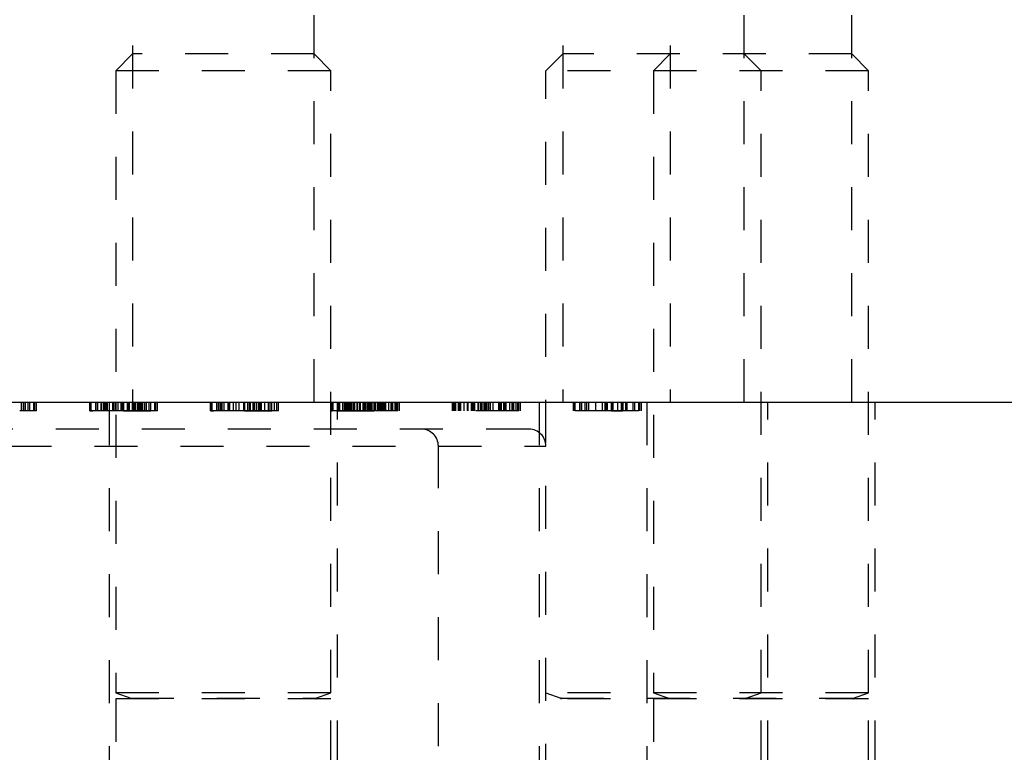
# Model space of a CAD drawing. Header units: inches. Extents: x 1772 to 2706, y -534 to -52.
# Tile 95 of 256: x 1935.56 to 1937.85, y -517.51 to -515.81. Entities that reach past the tile are written whole.
import ezdxf

# ---------------------------------------------------------------- set-up
doc = ezdxf.new("R2010")
doc.units = ezdxf.units.IN
doc.header["$LTSCALE"] = 0.5
doc.header["$MEASUREMENT"] = 0
doc.linetypes.add('HIDDEN', pattern=[0.225, 0.15, -0.075])
doc.layers.add('SID-M-H', color=4, linetype='HIDDEN')
doc.layers.add('SID-M-S', color=105, linetype='Continuous')

msp = doc.modelspace()

# ---------------------------------------------------------------- linework, layer by layer
at = {"layer": 'SID-M-H'}
for p, q in [((1935.82267, -515.06628), (1935.82267, -516.69628)), ((1936.24457, -516.69628), (1936.24457, -515.06628)), ((1936.82267, -515.06628), (1936.82267, -516.69628)), ((1937.07267, -515.06628), (1937.07267, -516.69628)), ((1937.24457, -516.69628), (1937.24457, -515.06628)), ((1937.49457, -516.69628), (1937.49457, -515.06628)), ((1935.82267, -515.88628), (1935.78362, -515.92533)), ((1936.24457, -515.88628), (1935.82267, -515.88628)), ((1936.28362, -515.92533), (1936.24457, -515.88628)), ((1936.82267, -515.88628), (1936.78362, -515.92533)), ((1937.49457, -515.88628), (1936.82267, -515.88628)), ((1937.07267, -515.88628), (1937.03362, -515.92533)), ((1937.28362, -515.92533), (1937.24457, -515.88628)), ((1937.53362, -515.92533), (1937.49457, -515.88628)), ((1936.28362, -515.92533), (1935.78362, -515.92533)), ((1935.78362, -515.92533), (1935.78362, -517.37167)), ((1936.28362, -517.37167), (1936.28362, -515.92533)), ((1937.53362, -515.92533), (1936.78362, -515.92533)), ((1936.78362, -519.39078), (1936.78362, -515.92533)), ((1937.03362, -515.92533), (1937.03362, -517.37167)), ((1937.28362, -517.37167), (1937.28362, -515.92533)), ((1937.53362, -517.37167), (1937.53362, -515.92533)), ((1935.56429, -516.71628), (1935.56429, -516.69628)), ((1935.56468, -516.71628), (1935.56468, -516.69628)), ((1935.56492, -516.71628), (1935.56492, -516.69628)), ((1935.56985, -516.71628), (1935.56985, -516.69628)), ((1935.5739, -516.71628), (1935.5739, -516.69628)), ((1935.58006, -516.71628), (1935.58006, -516.69628)), ((1935.58391, -516.71628), (1935.58391, -516.69628)), ((1935.5932, -516.71628), (1935.5932, -516.69628)), ((1935.59545, -516.71628), (1935.59545, -516.69628)), ((1935.5993, -516.71628), (1935.5993, -516.69628)), ((1935.72285, -516.71628), (1935.72285, -516.69628)), ((1935.72478, -516.71628), (1935.72478, -516.69628)), ((1935.7267, -516.71628), (1935.7267, -516.69628)), ((1935.73728, -516.71628), (1935.73728, -516.69628)), ((1935.73824, -516.71628), (1935.73824, -516.69628)), ((1935.74208, -516.71628), (1935.74208, -516.69628)), ((1935.74978, -516.71628), (1935.74978, -516.69628)), ((1935.75122, -516.71628), (1935.75122, -516.69628)), ((1935.75564, -516.71628), (1935.75564, -516.69628)), ((1935.75864, -516.71628), (1935.75864, -516.69628)), ((1935.76131, -516.71628), (1935.76131, -516.69628)), ((1935.76324, -516.71628), (1935.76324, -516.69628)), ((1935.76345, -516.71628), (1935.76345, -516.69628)), ((1935.76366, -516.71628), (1935.76366, -516.69628)), ((1935.76399, -516.71628), (1935.76399, -516.69628)), ((1935.76812, -516.69628), (1935.76812, -518.13628)), ((1935.7767, -516.71628), (1935.7767, -516.69628)), ((1935.77838, -516.71628), (1935.77838, -516.69628)), ((1935.78211, -516.71628), (1935.78211, -516.69628)), ((1935.78439, -516.71628), (1935.78439, -516.69628)), ((1935.78878, -516.71628), (1935.78878, -516.69628)), ((1935.79593, -516.71628), (1935.79593, -516.69628)), ((1935.79839, -516.71628), (1935.79839, -516.69628)), ((1935.79978, -516.71628), (1935.79978, -516.69628)), ((1935.80104, -516.71628), (1935.80104, -516.69628)), ((1935.8011, -516.71628), (1935.8011, -516.69628)), ((1935.80164, -516.71628), (1935.80164, -516.69628)), ((1935.8017, -516.71628), (1935.8017, -516.69628)), ((1935.80176, -516.71628), (1935.80176, -516.69628)), ((1935.80179, -516.71628), (1935.80179, -516.69628)), ((1935.8023, -516.71628), (1935.8023, -516.69628)), ((1935.80236, -516.71628), (1935.80236, -516.69628)), ((1935.81098, -516.71628), (1935.81098, -516.69628)), ((1935.8111, -516.71628), (1935.8111, -516.69628)), ((1935.81131, -516.71628), (1935.81131, -516.69628)), ((1935.81186, -516.71628), (1935.81186, -516.69628)), ((1935.81324, -516.71628), (1935.81324, -516.69628)), ((1935.81516, -516.71628), (1935.81516, -516.69628)), ((1935.8227, -516.71628), (1935.8227, -516.69628)), ((1935.82574, -516.71628), (1935.82574, -516.69628)), ((1935.82679, -516.71628), (1935.82679, -516.69628)), ((1935.83055, -516.71628), (1935.83055, -516.69628)), ((1935.83475, -516.71628), (1935.83475, -516.69628)), ((1935.83595, -516.71628), (1935.83595, -516.69628)), ((1935.8364, -516.71628), (1935.8364, -516.69628)), ((1935.83646, -516.71628), (1935.83646, -516.69628)), ((1935.83658, -516.71628), (1935.83658, -516.69628)), ((1935.83661, -516.71628), (1935.83661, -516.69628)), ((1935.83824, -516.71628), (1935.83824, -516.69628)), ((1935.84016, -516.71628), (1935.84016, -516.69628)), ((1935.84178, -516.71628), (1935.84178, -516.69628)), ((1935.84449, -516.71628), (1935.84449, -516.69628)), ((1935.84554, -516.71628), (1935.84554, -516.69628)), ((1935.84593, -516.71628), (1935.84593, -516.69628)), ((1935.84617, -516.71628), (1935.84617, -516.69628)), ((1935.8511, -516.71628), (1935.8511, -516.69628)), ((1935.85515, -516.71628), (1935.85515, -516.69628)), ((1935.86131, -516.71628), (1935.86131, -516.69628)), ((1935.86516, -516.71628), (1935.86516, -516.69628)), ((1935.87445, -516.71628), (1935.87445, -516.69628)), ((1935.87466, -516.71628), (1935.87466, -516.69628)), ((1935.8767, -516.71628), (1935.8767, -516.69628)), ((1935.88055, -516.71628), (1935.88055, -516.69628)), ((1936.0041, -516.71628), (1936.0041, -516.69628)), ((1936.00603, -516.71628), (1936.00603, -516.69628)), ((1936.00795, -516.71628), (1936.00795, -516.69628)), ((1936.01853, -516.71628), (1936.01853, -516.69628)), ((1936.01949, -516.71628), (1936.01949, -516.69628)), ((1936.02333, -516.71628), (1936.02333, -516.69628)), ((1936.02715, -516.71628), (1936.02715, -516.69628)), ((1936.03033, -516.71628), (1936.03033, -516.69628)), ((1936.03103, -516.71628), (1936.03103, -516.69628)), ((1936.03556, -516.71628), (1936.03556, -516.69628)), ((1936.04449, -516.71628), (1936.04449, -516.69628)), ((1936.04524, -516.71628), (1936.04524, -516.69628)), ((1936.04641, -516.71628), (1936.04641, -516.69628)), ((1936.04785, -516.71628), (1936.04785, -516.69628)), ((1936.04869, -516.71628), (1936.04869, -516.69628)), ((1936.05696, -516.71628), (1936.05696, -516.69628)), ((1936.05753, -516.71628), (1936.05753, -516.69628)), ((1936.06336, -516.71628), (1936.06336, -516.69628)), ((1936.07003, -516.71628), (1936.07003, -516.69628)), ((1936.08103, -516.71628), (1936.08103, -516.69628)), ((1936.08106, -516.71628), (1936.08106, -516.69628)), ((1936.08109, -516.71628), (1936.08109, -516.69628)), ((1936.08229, -516.71628), (1936.08229, -516.69628)), ((1936.08235, -516.71628), (1936.08235, -516.69628)), ((1936.0828, -516.71628), (1936.0828, -516.69628)), ((1936.08289, -516.71628), (1936.08289, -516.69628)), ((1936.08295, -516.71628), (1936.08295, -516.69628)), ((1936.08301, -516.71628), (1936.08301, -516.69628)), ((1936.08304, -516.71628), (1936.08304, -516.69628)), ((1936.08382, -516.71628), (1936.08382, -516.69628)), ((1936.09064, -516.71628), (1936.09064, -516.69628)), ((1936.09449, -516.71628), (1936.09449, -516.69628)), ((1936.09641, -516.71628), (1936.09641, -516.69628)), ((1936.10311, -516.71628), (1936.10311, -516.69628)), ((1936.10603, -516.71628), (1936.10603, -516.69628)), ((1936.10699, -516.71628), (1936.10699, -516.69628)), ((1936.1118, -516.71628), (1936.1118, -516.69628)), ((1936.116, -516.71628), (1936.116, -516.69628)), ((1936.1172, -516.71628), (1936.1172, -516.69628)), ((1936.11949, -516.71628), (1936.11949, -516.69628)), ((1936.12141, -516.71628), (1936.12141, -516.69628)), ((1936.12261, -516.71628), (1936.12261, -516.69628)), ((1936.13042, -516.71628), (1936.13042, -516.69628)), ((1936.13836, -516.71628), (1936.13836, -516.69628)), ((1936.14256, -516.71628), (1936.14256, -516.69628)), ((1936.14641, -516.71628), (1936.14641, -516.69628)), ((1936.15254, -516.71628), (1936.15254, -516.69628)), ((1936.15795, -516.71628), (1936.15795, -516.69628)), ((1936.1618, -516.71628), (1936.1618, -516.69628)), ((1936.28535, -516.71628), (1936.28535, -516.69628)), ((1936.28728, -516.71628), (1936.28728, -516.69628)), ((1936.2892, -516.71628), (1936.2892, -516.69628)), ((1936.29881, -516.71628), (1936.29881, -516.69628)), ((1936.29912, -518.13628), (1936.29912, -516.69628)), ((1936.29978, -516.71628), (1936.29978, -516.69628)), ((1936.30074, -516.71628), (1936.30074, -516.69628)), ((1936.3023, -516.71628), (1936.3023, -516.69628)), ((1936.30314, -516.71628), (1936.30314, -516.69628)), ((1936.30458, -516.71628), (1936.30458, -516.69628)), ((1936.31158, -516.71628), (1936.31158, -516.69628)), ((1936.31213, -516.71628), (1936.31213, -516.69628)), ((1936.31228, -516.71628), (1936.31228, -516.69628)), ((1936.31612, -516.71628), (1936.31612, -516.69628)), ((1936.31681, -516.71628), (1936.31681, -516.69628)), ((1936.3203, -516.71628), (1936.3203, -516.69628)), ((1936.3206, -516.71628), (1936.3206, -516.69628)), ((1936.32114, -516.71628), (1936.32114, -516.69628)), ((1936.3212, -516.71628), (1936.3212, -516.69628)), ((1936.32147, -516.71628), (1936.32147, -516.69628)), ((1936.32381, -516.71628), (1936.32381, -516.69628)), ((1936.32574, -516.71628), (1936.32574, -516.69628)), ((1936.32649, -516.71628), (1936.32649, -516.69628)), ((1936.32766, -516.71628), (1936.32766, -516.69628)), ((1936.32964, -516.71628), (1936.32964, -516.69628)), ((1936.33049, -516.71628), (1936.33049, -516.69628)), ((1936.33103, -516.71628), (1936.33103, -516.69628)), ((1936.3313, -516.71628), (1936.3313, -516.69628)), ((1936.33508, -516.71628), (1936.33508, -516.69628)), ((1936.33728, -516.71628), (1936.33728, -516.69628)), ((1936.33821, -516.71628), (1936.33821, -516.69628)), ((1936.33878, -516.71628), (1936.33878, -516.69628)), ((1936.3392, -516.71628), (1936.3392, -516.69628)), ((1936.34461, -516.71628), (1936.34461, -516.69628)), ((1936.34497, -516.71628), (1936.34497, -516.69628)), ((1936.34602, -516.71628), (1936.34602, -516.69628)), ((1936.35128, -516.71628), (1936.35128, -516.69628)), ((1936.35266, -516.71628), (1936.35266, -516.69628)), ((1936.35843, -516.71628), (1936.35843, -516.69628)), ((1936.36035, -516.71628), (1936.36035, -516.69628)), ((1936.36104, -516.71628), (1936.36104, -516.69628)), ((1936.36228, -516.71628), (1936.36228, -516.69628)), ((1936.36354, -516.71628), (1936.36354, -516.69628)), ((1936.3636, -516.71628), (1936.3636, -516.69628)), ((1936.36405, -516.71628), (1936.36405, -516.69628)), ((1936.36414, -516.71628), (1936.36414, -516.69628)), ((1936.3642, -516.71628), (1936.3642, -516.69628)), ((1936.36426, -516.71628), (1936.36426, -516.69628)), ((1936.36429, -516.71628), (1936.36429, -516.69628)), ((1936.36507, -516.71628), (1936.36507, -516.69628)), ((1936.36871, -516.71628), (1936.36871, -516.69628)), ((1936.37189, -516.71628), (1936.37189, -516.69628)), ((1936.37231, -516.71628), (1936.37231, -516.69628)), ((1936.3736, -516.71628), (1936.3736, -516.69628)), ((1936.37381, -516.71628), (1936.37381, -516.69628)), ((1936.3743, -516.71628), (1936.3743, -516.69628)), ((1936.3746, -516.71628), (1936.3746, -516.69628)), ((1936.37574, -516.71628), (1936.37574, -516.69628)), ((1936.37766, -516.71628), (1936.37766, -516.69628)), ((1936.37985, -516.71628), (1936.37985, -516.69628)), ((1936.38436, -516.71628), (1936.38436, -516.69628)), ((1936.38728, -516.71628), (1936.38728, -516.69628)), ((1936.38824, -516.71628), (1936.38824, -516.69628)), ((1936.39305, -516.71628), (1936.39305, -516.69628)), ((1936.39587, -516.71628), (1936.39587, -516.69628)), ((1936.39704, -516.71628), (1936.39704, -516.69628)), ((1936.39725, -516.71628), (1936.39725, -516.69628)), ((1936.39737, -516.71628), (1936.39737, -516.69628)), ((1936.39812, -516.71628), (1936.39812, -516.69628)), ((1936.39845, -516.71628), (1936.39845, -516.69628)), ((1936.39908, -516.71628), (1936.39908, -516.69628)), ((1936.39911, -516.71628), (1936.39911, -516.69628)), ((1936.40074, -516.71628), (1936.40074, -516.69628)), ((1936.40266, -516.71628), (1936.40266, -516.69628)), ((1936.40428, -516.71628), (1936.40428, -516.69628)), ((1936.40549, -516.71628), (1936.40549, -516.69628)), ((1936.40579, -516.71628), (1936.40579, -516.69628)), ((1936.40624, -516.71628), (1936.40624, -516.69628)), ((1936.40696, -516.71628), (1936.40696, -516.69628)), ((1936.40699, -516.71628), (1936.40699, -516.69628)), ((1936.40993, -516.71628), (1936.40993, -516.69628)), ((1936.41167, -516.71628), (1936.41167, -516.69628)), ((1936.41805, -516.71628), (1936.41805, -516.69628)), ((1936.42381, -516.71628), (1936.42381, -516.69628)), ((1936.42508, -516.71628), (1936.42508, -516.69628)), ((1936.42766, -516.71628), (1936.42766, -516.69628)), ((1936.43343, -516.71628), (1936.43343, -516.69628)), ((1936.4349, -516.71628), (1936.4349, -516.69628)), ((1936.43716, -516.71628), (1936.43716, -516.69628)), ((1936.4392, -516.71628), (1936.4392, -516.69628)), ((1936.44305, -516.71628), (1936.44305, -516.69628)), ((1936.53362, -518.69628), (1936.53362, -516.69628)), ((1936.5666, -516.71628), (1936.5666, -516.69628)), ((1936.56853, -516.71628), (1936.56853, -516.69628)), ((1936.57045, -516.71628), (1936.57045, -516.69628)), ((1936.573, -516.71628), (1936.573, -516.69628)), ((1936.57408, -516.71628), (1936.57408, -516.69628)), ((1936.58006, -516.71628), (1936.58006, -516.69628)), ((1936.58103, -516.71628), (1936.58103, -516.69628)), ((1936.58199, -516.71628), (1936.58199, -516.69628)), ((1936.58307, -516.71628), (1936.58307, -516.69628)), ((1936.58355, -516.71628), (1936.58355, -516.69628)), ((1936.58439, -516.71628), (1936.58439, -516.69628)), ((1936.58583, -516.71628), (1936.58583, -516.69628)), ((1936.59338, -516.71628), (1936.59338, -516.69628)), ((1936.59353, -516.71628), (1936.59353, -516.69628)), ((1936.60155, -516.71628), (1936.60155, -516.69628)), ((1936.60185, -516.71628), (1936.60185, -516.69628)), ((1936.60239, -516.71628), (1936.60239, -516.69628)), ((1936.60245, -516.71628), (1936.60245, -516.69628)), ((1936.60272, -516.71628), (1936.60272, -516.69628)), ((1936.61089, -516.71628), (1936.61089, -516.69628)), ((1936.61246, -516.71628), (1936.61246, -516.69628)), ((1936.61291, -516.71628), (1936.61291, -516.69628)), ((1936.61387, -516.71628), (1936.61387, -516.69628)), ((1936.61414, -516.71628), (1936.61414, -516.69628)), ((1936.61633, -516.71628), (1936.61633, -516.69628)), ((1936.61853, -516.71628), (1936.61853, -516.69628)), ((1936.62586, -516.71628), (1936.62586, -516.69628)), ((1936.62622, -516.71628), (1936.62622, -516.69628)), ((1936.62727, -516.71628), (1936.62727, -516.69628)), ((1936.63253, -516.71628), (1936.63253, -516.69628)), ((1936.63391, -516.71628), (1936.63391, -516.69628)), ((1936.63415, -516.71628), (1936.63415, -516.69628)), ((1936.63505, -516.71628), (1936.63505, -516.69628)), ((1936.63968, -516.71628), (1936.63968, -516.69628)), ((1936.64214, -516.71628), (1936.64214, -516.69628)), ((1936.64229, -516.71628), (1936.64229, -516.69628)), ((1936.64479, -516.71628), (1936.64479, -516.69628)), ((1936.64485, -516.71628), (1936.64485, -516.69628)), ((1936.64545, -516.71628), (1936.64545, -516.69628)), ((1936.64551, -516.71628), (1936.64551, -516.69628)), ((1936.64554, -516.71628), (1936.64554, -516.69628)), ((1936.6493, -516.71628), (1936.6493, -516.69628)), ((1936.64996, -516.71628), (1936.64996, -516.69628)), ((1936.65356, -516.71628), (1936.65356, -516.69628)), ((1936.65401, -516.71628), (1936.65401, -516.69628)), ((1936.65473, -516.71628), (1936.65473, -516.69628)), ((1936.65485, -516.71628), (1936.65485, -516.69628)), ((1936.65506, -516.71628), (1936.65506, -516.69628)), ((1936.66083, -516.71628), (1936.66083, -516.69628)), ((1936.6611, -516.71628), (1936.6611, -516.69628)), ((1936.6743, -516.71628), (1936.6743, -516.69628)), ((1936.67712, -516.71628), (1936.67712, -516.69628)), ((1936.6782, -516.71628), (1936.6782, -516.69628)), ((1936.67835, -516.71628), (1936.67835, -516.69628)), ((1936.6785, -516.71628), (1936.6785, -516.69628)), ((1936.6791, -516.71628), (1936.6791, -516.69628)), ((1936.67937, -516.71628), (1936.67937, -516.69628)), ((1936.6797, -516.71628), (1936.6797, -516.69628)), ((1936.68015, -516.71628), (1936.68015, -516.69628)), ((1936.68021, -516.71628), (1936.68021, -516.69628)), ((1936.68033, -516.71628), (1936.68033, -516.69628)), ((1936.68036, -516.71628), (1936.68036, -516.69628)), ((1936.68538, -516.71628), (1936.68538, -516.69628)), ((1936.68559, -516.71628), (1936.68559, -516.69628)), ((1936.6858, -516.71628), (1936.6858, -516.69628)), ((1936.68589, -516.71628), (1936.68589, -516.69628)), ((1936.68674, -516.71628), (1936.68674, -516.69628)), ((1936.68704, -516.71628), (1936.68704, -516.69628)), ((1936.68749, -516.71628), (1936.68749, -516.69628)), ((1936.68821, -516.71628), (1936.68821, -516.69628)), ((1936.68824, -516.71628), (1936.68824, -516.69628)), ((1936.69118, -516.71628), (1936.69118, -516.69628)), ((1936.6993, -516.71628), (1936.6993, -516.69628)), ((1936.70506, -516.71628), (1936.70506, -516.69628)), ((1936.70633, -516.71628), (1936.70633, -516.69628)), ((1936.70891, -516.71628), (1936.70891, -516.69628)), ((1936.71468, -516.71628), (1936.71468, -516.69628)), ((1936.7182, -516.71628), (1936.7182, -516.69628)), ((1936.71841, -516.71628), (1936.71841, -516.69628)), ((1936.72045, -516.71628), (1936.72045, -516.69628)), ((1936.7243, -516.71628), (1936.7243, -516.69628)), ((1936.76812, -516.69628), (1936.76812, -518.13628)), ((1936.84785, -516.71628), (1936.84785, -516.69628)), ((1936.84978, -516.71628), (1936.84978, -516.69628)), ((1936.8517, -516.71628), (1936.8517, -516.69628)), ((1936.86228, -516.71628), (1936.86228, -516.69628)), ((1936.86324, -516.71628), (1936.86324, -516.69628)), ((1936.86708, -516.71628), (1936.86708, -516.69628)), ((1936.87478, -516.71628), (1936.87478, -516.69628)), ((1936.87862, -516.71628), (1936.87862, -516.69628)), ((1936.88364, -516.71628), (1936.88364, -516.69628)), ((1936.89978, -516.71628), (1936.89978, -516.69628)), ((1936.91516, -516.71628), (1936.91516, -516.69628)), ((1936.92093, -516.71628), (1936.92093, -516.69628)), ((1936.923, -516.71628), (1936.923, -516.69628)), ((1936.92339, -516.71628), (1936.92339, -516.69628)), ((1936.92478, -516.71628), (1936.92478, -516.69628)), ((1936.92604, -516.71628), (1936.92604, -516.69628)), ((1936.9261, -516.71628), (1936.9261, -516.69628)), ((1936.92676, -516.71628), (1936.92676, -516.69628)), ((1936.92679, -516.71628), (1936.92679, -516.69628)), ((1936.93598, -516.71628), (1936.93598, -516.69628)), ((1936.9361, -516.71628), (1936.9361, -516.69628)), ((1936.93631, -516.71628), (1936.93631, -516.69628)), ((1936.93731, -516.71628), (1936.93731, -516.69628)), ((1936.93824, -516.71628), (1936.93824, -516.69628)), ((1936.94016, -516.71628), (1936.94016, -516.69628)), ((1936.95074, -516.71628), (1936.95074, -516.69628)), ((1936.95954, -516.71628), (1936.95954, -516.69628)), ((1936.95987, -516.71628), (1936.95987, -516.69628)), ((1936.9614, -516.71628), (1936.9614, -516.69628)), ((1936.96146, -516.71628), (1936.96146, -516.69628)), ((1936.96158, -516.71628), (1936.96158, -516.69628)), ((1936.96161, -516.71628), (1936.96161, -516.69628)), ((1936.96324, -516.71628), (1936.96324, -516.69628)), ((1936.96949, -516.71628), (1936.96949, -516.69628)), ((1936.97243, -516.71628), (1936.97243, -516.69628)), ((1936.98631, -516.71628), (1936.98631, -516.69628)), ((1936.99016, -516.71628), (1936.99016, -516.69628)), ((1936.99945, -516.71628), (1936.99945, -516.69628)), ((1936.99966, -516.71628), (1936.99966, -516.69628)), ((1937.0017, -516.71628), (1937.0017, -516.69628)), ((1937.00555, -516.71628), (1937.00555, -516.69628)), ((1937.01812, -516.69628), (1937.01812, -518.13628)), ((1937.29912, -518.13628), (1937.29912, -516.69628)), ((1937.54912, -518.13628), (1937.54912, -516.69628)), ((1935.5993, -516.71628), (1935.56021, -516.71628)), ((1936.28535, -516.71628), (1936.28696, -516.71628)), ((1936.34567, -516.71628), (1936.35128, -516.71628)), ((1936.3642, -516.71628), (1936.38436, -516.71628)), ((1936.4392, -516.71628), (1936.38859, -516.71628)), ((1936.72045, -516.71628), (1936.5666, -516.71628)), ((1936.85029, -516.71628), (1936.84978, -516.71628)), ((1936.92093, -516.71628), (1936.8517, -516.71628)), ((1936.98631, -516.71628), (1936.9685, -516.71628)), ((1936.74425, -516.75878), (1934.57299, -516.75878)), ((1934.53406, -516.79815), (1936.78318, -516.79815)), ((1936.28362, -517.37167), (1935.78362, -517.37167)), ((1935.78362, -517.37167), (1935.81848, -517.38436)), ((1936.28362, -517.38588), (1935.78362, -517.38588)), ((1935.78362, -517.38588), (1935.78362, -518.13628)), ((1935.81848, -517.38436), (1936.24877, -517.38436)), ((1936.24877, -517.38436), (1936.28362, -517.37167)), ((1936.28362, -518.13628), (1936.28362, -517.38588)), ((1937.53362, -517.37167), (1936.78362, -517.37167)), ((1936.78362, -517.37167), (1936.81848, -517.38436)), ((1937.53362, -517.38588), (1936.78362, -517.38588)), ((1936.81848, -517.38436), (1937.49877, -517.38436)), ((1937.03362, -517.37167), (1937.06848, -517.38436)), ((1937.03362, -517.38588), (1937.03362, -518.13628)), ((1937.24877, -517.38436), (1937.28362, -517.37167)), ((1937.28362, -518.13628), (1937.28362, -517.38588)), ((1937.49877, -517.38436), (1937.53362, -517.37167)), ((1937.53362, -518.13628), (1937.53362, -517.38588))]:
    msp.add_line(p, q, dxfattribs=at)
for centre, radius, start, end in [((1936.49425, -516.79815), 0.03937, 0, 90), ((1936.74425, -516.79815), 0.03937, 0, 90), ((1935.81821, -517.3851), 0.000787, 270, 70), ((1936.24904, -517.3851), 0.000787, 110, 270), ((1936.81821, -517.3851), 0.000787, 270, 70), ((1937.06821, -517.3851), 0.000787, 270, 70), ((1937.24904, -517.3851), 0.000787, 110, 270), ((1937.49904, -517.3851), 0.000787, 110, 270)]:
    msp.add_arc(centre, radius, start, end, dxfattribs=at)
for points, knots in [([(1935.80164, -516.71628), (1935.78364, -516.71628), (1935.75665, -516.71628), (1935.73178, -516.71628), (1935.72392, -516.71628), (1935.72321, -516.71628), (1935.72285, -516.71628)], [0, 0, 0, 0, 0.49940654, 0.74874274, 0.87437238, 1, 1, 1, 1]), ([(1935.72285, -516.71628), (1935.72316, -516.71628), (1935.72378, -516.71628), (1935.72819, -516.71628), (1935.73039, -516.71628)], [0, 0, 0, 0, 0.5000228, 1, 1, 1, 1]), ([(1935.88055, -516.71628), (1935.88019, -516.71628), (1935.87948, -516.71628), (1935.87166, -516.71628), (1935.84663, -516.71628), (1935.81964, -516.71628), (1935.80164, -516.71628)], [0, 0, 0, 0, 0.1256001, 0.2511969, 0.5005813, 1, 1, 1, 1]), ([(1935.8017, -516.71628), (1935.81563, -516.71628), (1935.83649, -516.71628), (1935.85711, -516.71628), (1935.86408, -516.71628), (1935.8648, -516.71628), (1935.86516, -516.71628)], [0, 0, 0, 0, 0.5000715, 0.7490206, 0.8745985, 1, 1, 1, 1]), ([(1936.08289, -516.71628), (1936.06489, -516.71628), (1936.0379, -516.71628), (1936.01303, -516.71628), (1936.00517, -516.71628), (1936.00446, -516.71628), (1936.0041, -516.71628)], [0, 0, 0, 0, 0.49940654, 0.74874274, 0.87437238, 1, 1, 1, 1]), ([(1936.0041, -516.71628), (1936.00441, -516.71628), (1936.00503, -516.71628), (1936.00944, -516.71628), (1936.01164, -516.71628)], [0, 0, 0, 0, 0.5000228, 1, 1, 1, 1]), ([(1936.10603, -516.71628), (1936.10526, -516.71628), (1936.10374, -516.71628), (1936.09024, -516.71628), (1936.07382, -516.71628), (1936.06258, -516.71628), (1936.05696, -516.71628)], [0, 0, 0, 0, 0.2796881, 0.5590255, 0.7792916, 1, 1, 1, 1]), ([(1936.1618, -516.71628), (1936.16144, -516.71628), (1936.16073, -516.71628), (1936.15291, -516.71628), (1936.12788, -516.71628), (1936.10089, -516.71628), (1936.08289, -516.71628)], [0, 0, 0, 0, 0.1256001, 0.2511969, 0.5005813, 1, 1, 1, 1]), ([(1936.08295, -516.71628), (1936.09688, -516.71628), (1936.11774, -516.71628), (1936.13836, -516.71628), (1936.14533, -516.71628), (1936.14605, -516.71628), (1936.14641, -516.71628)], [0, 0, 0, 0, 0.5000715, 0.7490206, 0.8745985, 1, 1, 1, 1]), ([(1936.33821, -516.71628), (1936.33043, -516.71628), (1936.31487, -516.71628), (1936.29678, -516.71628), (1936.28675, -516.71628), (1936.28582, -516.71628), (1936.28535, -516.71628)], [0, 0, 0, 0, 0.2798641, 0.559271, 0.7794235, 1, 1, 1, 1]), ([(1936.30074, -516.71628), (1936.3014, -516.71628), (1936.30272, -516.71628), (1936.31297, -516.71628), (1936.32551, -516.71628), (1936.33436, -516.71628), (1936.33878, -516.71628)], [0, 0, 0, 0, 0.279617, 0.5593571, 0.7795592, 1, 1, 1, 1]), ([(1936.38728, -516.71628), (1936.38651, -516.71628), (1936.38499, -516.71628), (1936.37149, -516.71628), (1936.35507, -516.71628), (1936.34383, -516.71628), (1936.33821, -516.71628)], [0, 0, 0, 0, 0.2796881, 0.5590255, 0.7792916, 1, 1, 1, 1]), ([(1936.33878, -516.71628), (1936.34397, -516.71628), (1936.35434, -516.71628), (1936.3656, -516.71628), (1936.37119, -516.71628), (1936.37166, -516.71628), (1936.37189, -516.71628)], [0, 0, 0, 0, 0.279539, 0.5586168, 0.7790473, 1, 1, 1, 1]), ([(1936.96158, -516.71628), (1936.95684, -516.71628), (1936.94736, -516.71628), (1936.93476, -516.71628), (1936.92215, -516.71628), (1936.92143, -516.71628), (1936.92093, -516.71628)], [0, 0, 0, 0, 0.1871202, 0.3739789, 0.5609112, 1, 1, 1, 1]), ([(1936.9361, -516.71628), (1936.93613, -516.71628), (1936.93617, -516.71628), (1936.94349, -516.71628), (1936.95039, -516.71628), (1936.95713, -516.71628), (1936.96161, -516.71628)], [0, 0, 0, 0, 0.49982713, 0.62549782, 0.75120789, 1, 1, 1, 1]), ([(1936.99966, -516.71628), (1936.99809, -516.71628), (1936.99497, -516.71628), (1936.98487, -516.71628), (1936.97323, -516.71628), (1936.96547, -516.71628), (1936.96158, -516.71628)], [0, 0, 0, 0, 0.2797971, 0.5594998, 0.7796265, 1, 1, 1, 1])]:
    msp.add_open_spline(points, degree=3, knots=knots, dxfattribs=at)
at = {"layer": 'SID-M-S'}
msp.add_line((1933.28362, -516.69628), (1952.28362, -516.69628), dxfattribs=at)

doc.saveas('drawing.dxf')
